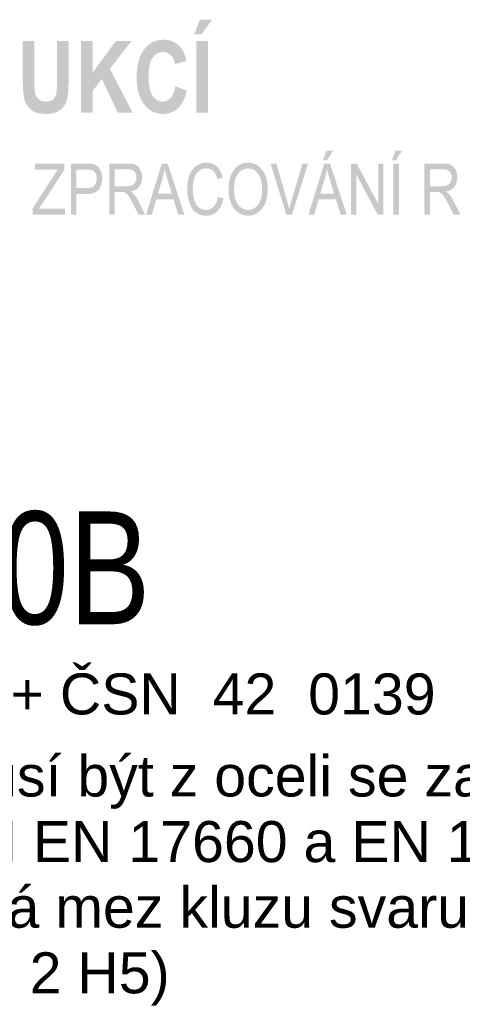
# Model space of a CAD drawing. Header units: millimetres. Extents: x 0 to 78750, y 0 to 63000.
# Tile 53 of 69: x 74658 to 76278, y 8632 to 12233. Entities that reach past the tile are written whole.
import ezdxf
from ezdxf.enums import TextEntityAlignment as Align

# ---------------------------------------------------------------- set-up
doc = ezdxf.new("R2010")
doc.units = ezdxf.units.MM
doc.header["$LTSCALE"] = 1000
doc.layers.add('AM_Testi', color=2, linetype='Continuous', lineweight=35)
doc.layers.add('Text obecně', color=7, linetype='Continuous')
doc.styles.add('ARIAL', font='arial.ttf')

msp = doc.modelspace()

# ---------------------------------------------------------------- hatches: boundary and pattern name
at = {"layer": 'Text obecně', "linetype": 'Continuous', "lineweight": -3, "transparency": 33554687}
h = msp.add_hatch(color=7, dxfattribs=at)
h.paths.add_polyline_path([(75304.4, 11892.6), (75304.4, 12155.1), (75346.8, 12155.1), (75346.8, 11892.6)], flags=16)
h.paths.add_polyline_path([(75297.5, 12179.1), (75317.4, 12232.7), (75362.4, 12232.7), (75323, 12179.1)], flags=16)
for points in [[(74669.8, 12155.1), (74712.2, 12155.1), (74712.2, 12012.9), (74712.2, 12008.6), (74712.2, 12004.8), (74712.2, 12000.9), (74712.3, 11997.4), (74712.3, 11994), (74712.4, 11990.8), (74712.5, 11987.7), (74712.6, 11985), (74712.7, 11982.2), (74712.8, 11979.9), (74712.9, 11977.5), (74713.1, 11975.5), (74713.2, 11973.5), (74713.4, 11971.9), (74713.6, 11970.3), (74713.8, 11969), (74714.5, 11965), (74715.6, 11961.3), (74716.8, 11957.7), (74718.4, 11954.5), (74720, 11951.2), (74722.1, 11948.4), (74724.2, 11945.6), (74726.7, 11943.1), (74728, 11941.9), (74729.4, 11940.8), (74730.8, 11939.8), (74732.3, 11938.9), (74733.8, 11938), (74735.5, 11937.2), (74737.1, 11936.4), (74738.8, 11935.8), (74740.6, 11935.2), (74742.5, 11934.7), (74744.3, 11934.3), (74746.3, 11934), (74748.3, 11933.7), (74750.4, 11933.5), (74752.5, 11933.4), (74754.7, 11933.4), (74757, 11933.4), (74759.1, 11933.5), (74761.2, 11933.7), (74763.2, 11933.9), (74765.1, 11934.2), (74767, 11934.7), (74768.8, 11935.1), (74770.5, 11935.7), (74772.2, 11936.3), (74773.8, 11937), (74775.3, 11937.7), (74776.8, 11938.6), (74778.2, 11939.4), (74779.5, 11940.4), (74780.8, 11941.4), (74781.9, 11942.6), (74784.2, 11944.9), (74786, 11947.5), (74787.9, 11950), (74789.2, 11952.9), (74790.6, 11955.7), (74791.5, 11958.8), (74792.5, 11961.9), (74792.9, 11965.2), (74793.2, 11966.9), (74793.4, 11968.9), (74793.6, 11970.8), (74793.7, 11973.1), (74793.9, 11975.3), (74794.1, 11977.8), (74794.2, 11980.3), (74794.3, 11983.1), (74794.4, 11985.9), (74794.5, 11989), (74794.6, 11992), (74794.7, 11995.4), (74794.7, 11998.7), (74794.8, 12002.3), (74794.8, 12005.9), (74794.8, 12009.8), (74794.8, 12155.1), (74837.2, 12155.1), (74837.2, 12017.2), (74837.2, 12011.3), (74837.2, 12005.8), (74837.1, 12000.4), (74837, 11995.3), (74836.9, 11990.3), (74836.7, 11985.7), (74836.6, 11981.1), (74836.3, 11976.9), (74836.1, 11972.7), (74835.9, 11969), (74835.6, 11965.2), (74835.3, 11961.9), (74835, 11958.6), (74834.6, 11955.8), (74834.2, 11952.9), (74833.8, 11950.5), (74832.9, 11945.6), (74831.7, 11941.1), (74830.5, 11936.6), (74828.9, 11932.5), (74827.3, 11928.3), (74825.3, 11924.6), (74823.4, 11920.9), (74821.1, 11917.5), (74818.8, 11914.2), (74816.1, 11911.1), (74813.4, 11908.1), (74810.3, 11905.4), (74807.2, 11902.8), (74803.7, 11900.4), (74800.3, 11898.1), (74796.4, 11896.1), (74794.5, 11895.1), (74792.4, 11894.3), (74790.3, 11893.4), (74788.1, 11892.6), (74785.8, 11891.9), (74783.5, 11891.3), (74781.1, 11890.6), (74778.6, 11890.2), (74776, 11889.7), (74773.4, 11889.3), (74770.7, 11888.9), (74767.9, 11888.7), (74765, 11888.4), (74762.1, 11888.3), (74759.1, 11888.2), (74756, 11888.2), (74752.2, 11888.2), (74748.7, 11888.3), (74745.2, 11888.4), (74741.9, 11888.7), (74738.6, 11889), (74735.5, 11889.4), (74732.4, 11889.8), (74729.6, 11890.3), (74726.7, 11890.9), (74724.1, 11891.5), (74721.5, 11892.2), (74719.1, 11893), (74716.7, 11893.9), (74714.5, 11894.8), (74712.3, 11895.7), (74710.4, 11896.8), (74706.5, 11899), (74703, 11901.5), (74699.5, 11904), (74696.5, 11906.8), (74693.4, 11909.6), (74690.7, 11912.8), (74688.1, 11915.9), (74685.8, 11919.4), (74683.6, 11922.9), (74681.7, 11926.4), (74679.8, 11930), (74678.3, 11933.6), (74676.9, 11937.2), (74675.8, 11941), (74674.7, 11944.7), (74673.9, 11948.5), (74673.4, 11951.3), (74673, 11954.5), (74672.5, 11957.6), (74672.1, 11961.1), (74671.7, 11964.6), (74671.4, 11968.4), (74671.1, 11972.2), (74670.8, 11976.4), (74670.6, 11980.6), (74670.4, 11985.1), (74670.2, 11989.6), (74670, 11994.4), (74669.9, 11999.2), (74669.8, 12004.4), (74669.8, 12009.6), (74669.8, 12015.1)], [(74882.5, 11892.6), (74882.5, 12155.1), (74924.9, 12155.1), (74924.9, 12038.5), (75010.6, 12155.1), (75067.6, 12155.1), (74988.4, 12052.8), (75071.9, 11892.6), (75017, 11892.6), (74959.2, 12015.8), (74924.9, 11971.8), (74924.9, 11892.6)], [(75228.2, 11989.2), (75269.4, 11973), (75268.2, 11967.6), (75266.8, 11962.6), (75265.4, 11957.5), (75263.9, 11952.9), (75262.3, 11948.2), (75260.5, 11943.8), (75258.7, 11939.5), (75256.8, 11935.5), (75254.8, 11931.5), (75252.6, 11927.8), (75250.5, 11924.2), (75248.1, 11920.9), (75245.8, 11917.6), (75243.2, 11914.6), (75240.7, 11911.7), (75237.9, 11909.1), (75235.2, 11906.4), (75232.2, 11904.1), (75229.3, 11901.9), (75226.2, 11899.9), (75223.1, 11898), (75219.8, 11896.3), (75216.5, 11894.7), (75213, 11893.4), (75209.5, 11892.1), (75205.8, 11891.1), (75202.1, 11890.1), (75198.3, 11889.5), (75194.4, 11888.8), (75190.4, 11888.5), (75186.4, 11888.2), (75182.1, 11888.2), (75176.9, 11888.2), (75171.9, 11888.7), (75166.9, 11889.3), (75162.1, 11890.4), (75157.4, 11891.5), (75152.8, 11893.2), (75148.3, 11894.9), (75144, 11897.1), (75139.7, 11899.3), (75135.6, 11902.1), (75131.6, 11904.9), (75127.8, 11908.2), (75123.9, 11911.6), (75120.3, 11915.5), (75116.7, 11919.4), (75113.4, 11923.9), (75110, 11928.3), (75107, 11933.2), (75104.1, 11938.1), (75101.6, 11943.3), (75099, 11948.6), (75096.9, 11954.3), (75094.8, 11960), (75093.2, 11966.1), (75091.5, 11972.2), (75090.2, 11978.7), (75088.9, 11985.2), (75088.1, 11992.2), (75087.3, 11999.1), (75086.8, 12006.4), (75086.4, 12013.7), (75086.4, 12021.5), (75086.4, 12029.7), (75086.8, 12037.4), (75087.3, 12045.1), (75088.1, 12052.4), (75089, 12059.7), (75090.2, 12066.5), (75091.5, 12073.3), (75093.2, 12079.7), (75094.9, 12086), (75097, 12091.9), (75099.1, 12097.8), (75101.6, 12103.3), (75104.2, 12108.7), (75107.1, 12113.7), (75110.1, 12118.7), (75113.5, 12123.2), (75116.9, 12127.8), (75120.5, 12131.7), (75124.2, 12135.7), (75128.1, 12139.1), (75132, 12142.5), (75136.2, 12145.3), (75140.4, 12148.1), (75144.8, 12150.4), (75149.3, 12152.7), (75154, 12154.4), (75158.7, 12156.1), (75163.7, 12157.2), (75168.7, 12158.3), (75173.9, 12158.9), (75179.2, 12159.5), (75184.7, 12159.5), (75189.5, 12159.5), (75194.1, 12159), (75198.7, 12158.6), (75203, 12157.7), (75207.4, 12156.8), (75211.5, 12155.5), (75215.7, 12154.1), (75219.6, 12152.4), (75223.5, 12150.6), (75227.2, 12148.4), (75230.9, 12146.1), (75234.3, 12143.5), (75237.8, 12140.8), (75241, 12137.7), (75244.2, 12134.6), (75247.2, 12131.1), (75249, 12129), (75250.7, 12126.6), (75252.4, 12124.3), (75254, 12121.8), (75255.5, 12119.2), (75257, 12116.4), (75258.4, 12113.6), (75259.8, 12110.6), (75261.1, 12107.6), (75262.3, 12104.4), (75263.6, 12101.1), (75264.7, 12097.6), (75265.8, 12094.2), (75266.8, 12090.5), (75267.8, 12086.8), (75268.7, 12082.8), (75226.8, 12070.2), (75226.3, 12072.8), (75225.7, 12075.2), (75225.1, 12077.6), (75224.4, 12079.9), (75223.7, 12082.2), (75222.9, 12084.3), (75222, 12086.5), (75221, 12088.5), (75220.1, 12090.5), (75219, 12092.4), (75217.9, 12094.2), (75216.7, 12096), (75215.4, 12097.7), (75214.1, 12099.3), (75212.7, 12101), (75211.3, 12102.4), (75209.8, 12103.9), (75208.2, 12105.2), (75206.7, 12106.5), (75205, 12107.6), (75203.4, 12108.7), (75201.7, 12109.6), (75200, 12110.6), (75198.2, 12111.3), (75196.4, 12112), (75194.5, 12112.6), (75192.6, 12113.1), (75190.7, 12113.5), (75188.7, 12113.9), (75186.7, 12114.1), (75184.7, 12114.2), (75182.5, 12114.2), (75179.6, 12114.2), (75176.8, 12113.9), (75174.1, 12113.6), (75171.4, 12112.9), (75168.8, 12112.3), (75166.3, 12111.3), (75163.8, 12110.3), (75161.4, 12109), (75159, 12107.7), (75156.8, 12106.1), (75154.6, 12104.4), (75152.5, 12102.5), (75150.4, 12100.5), (75148.4, 12098.2), (75146.5, 12095.9), (75144.6, 12093.3), (75142.8, 12090.7), (75141.2, 12087.6), (75139.7, 12084.6), (75138.3, 12081.2), (75136.9, 12077.8), (75135.8, 12073.9), (75134.7, 12070.1), (75133.8, 12065.8), (75132.8, 12061.6), (75132.2, 12057), (75131.5, 12052.3), (75131, 12047.3), (75130.6, 12042.2), (75130.3, 12036.7), (75130.1, 12031.3), (75130.1, 12025.4), (75130.1, 12019.2), (75130.3, 12013.4), (75130.6, 12007.6), (75131, 12002.3), (75131.5, 11997), (75132.1, 11992.1), (75132.8, 11987.2), (75133.7, 11982.8), (75134.6, 11978.4), (75135.7, 11974.4), (75136.8, 11970.4), (75138.2, 11966.9), (75139.5, 11963.3), (75141.1, 11960.2), (75142.7, 11957.1), (75144.4, 11954.5), (75146.2, 11951.9), (75148.2, 11949.6), (75150.1, 11947.2), (75152.1, 11945.3), (75154.2, 11943.3), (75156.4, 11941.6), (75158.6, 11940), (75160.9, 11938.7), (75163.2, 11937.3), (75165.7, 11936.3), (75168.2, 11935.4), (75170.8, 11934.7), (75173.4, 11934), (75176.1, 11933.7), (75178.8, 11933.4), (75181.7, 11933.4), (75183.8, 11933.4), (75185.8, 11933.6), (75187.9, 11933.8), (75189.8, 11934.2), (75191.8, 11934.6), (75193.7, 11935.3), (75195.6, 11935.9), (75197.4, 11936.7), (75199.2, 11937.6), (75201, 11938.6), (75202.7, 11939.7), (75204.4, 11940.9), (75206, 11942.2), (75207.6, 11943.7), (75209.2, 11945.2), (75210.8, 11946.8), (75212.3, 11948.5), (75213.7, 11950.4), (75215.1, 11952.4), (75216.4, 11954.5), (75217.7, 11956.7), (75218.9, 11959.1), (75220.1, 11961.5), (75221.2, 11964.2), (75222.3, 11966.8), (75223.3, 11969.7), (75224.3, 11972.6), (75225.2, 11975.7), (75226, 11978.8), (75226.8, 11982.2), (75227.6, 11985.6)], [(74705.9, 11519.1), (74705.9, 11542.1), (74782.8, 11662.2), (74784.9, 11665.4), (74786.9, 11668.3), (74788.9, 11671.3), (74790.9, 11674.1), (74792.8, 11676.9), (74794.7, 11679.4), (74796.6, 11682), (74798.4, 11684.4), (74714.6, 11684.4), (74714.6, 11706.6), (74822.1, 11706.6), (74822.1, 11684.4), (74737.8, 11554.5), (74728.7, 11541.2), (74824.5, 11541.2), (74824.5, 11519.1)], [(75384, 11584.9), (75403.8, 11578.6), (75403.1, 11574.8), (75402.1, 11571.2), (75401.2, 11567.6), (75400.1, 11564.2), (75399, 11560.9), (75397.8, 11557.7), (75396.5, 11554.6), (75395.1, 11551.7), (75393.7, 11548.8), (75392.2, 11546.1), (75390.6, 11543.4), (75388.9, 11540.9), (75387.2, 11538.5), (75385.3, 11536.2), (75383.4, 11534), (75381.4, 11532), (75379.4, 11530), (75377.2, 11528.2), (75375.1, 11526.5), (75372.8, 11524.9), (75370.6, 11523.4), (75368.2, 11522.2), (75365.8, 11520.9), (75363.4, 11519.9), (75360.9, 11518.9), (75358.3, 11518.2), (75355.7, 11517.4), (75353, 11516.9), (75350.3, 11516.4), (75347.5, 11516.2), (75344.7, 11515.9), (75341.7, 11515.9), (75338.7, 11515.9), (75335.8, 11516.1), (75332.9, 11516.3), (75330.2, 11516.7), (75327.4, 11517.1), (75324.8, 11517.7), (75322.2, 11518.2), (75319.8, 11519), (75317.3, 11519.8), (75315, 11520.7), (75312.6, 11521.7), (75310.5, 11522.9), (75308.3, 11524), (75306.2, 11525.4), (75304.2, 11526.7), (75302.3, 11528.3), (75300.4, 11529.8), (75298.6, 11531.5), (75296.8, 11533.2), (75295.1, 11535.1), (75293.5, 11537), (75291.9, 11539.1), (75290.4, 11541.1), (75288.9, 11543.4), (75287.5, 11545.6), (75286.1, 11548), (75284.8, 11550.4), (75283.6, 11553), (75282.4, 11555.6), (75281.3, 11558.3), (75280.2, 11561.1), (75279.2, 11564), (75278.2, 11566.9), (75277.3, 11569.9), (75276.4, 11572.9), (75275.7, 11575.9), (75274.9, 11579), (75274.3, 11582.1), (75273.7, 11585.1), (75273.2, 11588.3), (75272.7, 11591.4), (75272.3, 11594.6), (75272, 11597.8), (75271.7, 11601.1), (75271.5, 11604.3), (75271.4, 11607.6), (75271.2, 11610.9), (75271.2, 11614.3), (75271.2, 11617.9), (75271.4, 11621.5), (75271.5, 11625), (75271.8, 11628.5), (75272.1, 11631.9), (75272.5, 11635.2), (75272.9, 11638.5), (75273.5, 11641.7), (75274, 11644.9), (75274.7, 11648), (75275.4, 11651.1), (75276.3, 11654), (75277.1, 11657), (75278.1, 11659.8), (75279.1, 11662.7), (75280.2, 11665.4), (75281.3, 11668.1), (75282.5, 11670.7), (75283.8, 11673.2), (75285.1, 11675.6), (75286.5, 11678), (75288, 11680.3), (75289.4, 11682.5), (75291, 11684.6), (75292.6, 11686.7), (75294.3, 11688.6), (75296.1, 11690.5), (75297.9, 11692.2), (75299.7, 11694), (75301.7, 11695.5), (75303.6, 11697.1), (75305.7, 11698.5), (75307.7, 11699.9), (75309.9, 11701.2), (75312, 11702.4), (75314.1, 11703.5), (75316.3, 11704.5), (75318.5, 11705.4), (75320.8, 11706.3), (75323, 11707), (75325.3, 11707.7), (75327.6, 11708.3), (75330, 11708.8), (75332.3, 11709.1), (75334.7, 11709.5), (75337.2, 11709.7), (75339.6, 11709.8), (75342.1, 11709.8), (75344.9, 11709.8), (75347.6, 11709.6), (75350.3, 11709.4), (75352.9, 11708.9), (75355.5, 11708.5), (75358, 11707.8), (75360.4, 11707.2), (75362.8, 11706.3), (75365.2, 11705.4), (75367.4, 11704.2), (75369.7, 11703.1), (75371.8, 11701.8), (75374, 11700.4), (75376, 11698.9), (75378, 11697.3), (75379.9, 11695.5), (75381.9, 11693.7), (75383.6, 11691.7), (75385.4, 11689.8), (75387, 11687.6), (75388.7, 11685.5), (75390.1, 11683.1), (75391.6, 11680.8), (75393, 11678.3), (75394.3, 11675.7), (75395.5, 11673), (75396.7, 11670.3), (75397.7, 11667.5), (75398.8, 11664.6), (75399.7, 11661.5), (75400.6, 11658.4), (75401.3, 11655.2), (75381.8, 11649.4), (75381.1, 11652), (75380.4, 11654.4), (75379.7, 11656.8), (75378.9, 11659), (75378.1, 11661.2), (75377.2, 11663.2), (75376.3, 11665.2), (75375.4, 11667.1), (75374.4, 11669), (75373.4, 11670.7), (75372.4, 11672.4), (75371.3, 11673.9), (75370.2, 11675.4), (75369, 11676.7), (75367.9, 11678.1), (75366.6, 11679.2), (75365.4, 11680.4), (75364.1, 11681.4), (75362.8, 11682.4), (75361.3, 11683.3), (75359.9, 11684.2), (75358.5, 11684.9), (75357, 11685.6), (75355.4, 11686.2), (75353.9, 11686.8), (75352.2, 11687.2), (75350.6, 11687.7), (75348.9, 11688), (75347.1, 11688.3), (75345.3, 11688.4), (75343.5, 11688.6), (75341.7, 11688.6), (75339.5, 11688.6), (75337.4, 11688.4), (75335.3, 11688.2), (75333.4, 11687.9), (75331.4, 11687.6), (75329.5, 11687.1), (75327.6, 11686.6), (75325.8, 11686), (75324, 11685.3), (75322.2, 11684.5), (75320.5, 11683.7), (75318.9, 11682.7), (75317.3, 11681.8), (75315.7, 11680.6), (75314.2, 11679.5), (75312.7, 11678.2), (75311.3, 11676.9), (75309.9, 11675.5), (75308.6, 11674.1), (75307.4, 11672.6), (75306.1, 11671.1), (75305, 11669.4), (75303.9, 11667.8), (75302.8, 11666.1), (75301.8, 11664.3), (75300.9, 11662.5), (75300, 11660.6), (75299.2, 11658.7), (75298.4, 11656.7), (75297.7, 11654.6), (75297, 11652.6), (75296.4, 11650.4), (75295.2, 11646), (75294.3, 11641.6), (75293.5, 11637.2), (75292.9, 11632.7), (75292.3, 11628.2), (75292, 11623.6), (75291.7, 11619), (75291.7, 11614.4), (75291.7, 11611.4), (75291.8, 11608.5), (75291.9, 11605.6), (75292, 11602.8), (75292.2, 11600), (75292.5, 11597.3), (75292.7, 11594.6), (75293.1, 11592), (75293.4, 11589.4), (75293.9, 11586.9), (75294.3, 11584.4), (75294.8, 11582), (75295.4, 11579.6), (75296, 11577.2), (75296.6, 11574.9), (75297.3, 11572.7), (75298, 11570.5), (75298.8, 11568.4), (75299.6, 11566.3), (75300.4, 11564.3), (75301.3, 11562.4), (75302.3, 11560.6), (75303.3, 11558.8), (75304.4, 11557.1), (75305.5, 11555.4), (75306.7, 11553.9), (75307.8, 11552.4), (75309.1, 11551), (75310.4, 11549.6), (75311.8, 11548.4), (75313.1, 11547.1), (75314.6, 11546), (75316.1, 11544.9), (75317.6, 11544), (75319.1, 11543), (75320.6, 11542.2), (75322.1, 11541.3), (75323.7, 11540.7), (75325.3, 11540), (75326.9, 11539.4), (75328.5, 11538.9), (75330.1, 11538.5), (75331.7, 11538), (75333.3, 11537.8), (75335, 11537.5), (75336.7, 11537.3), (75338.4, 11537.2), (75340.1, 11537.2), (75342.2, 11537.2), (75344.2, 11537.4), (75346.2, 11537.6), (75348.1, 11538), (75350, 11538.3), (75351.9, 11538.9), (75353.7, 11539.5), (75355.5, 11540.2), (75357.2, 11541), (75358.9, 11541.9), (75360.6, 11542.8), (75362.2, 11544), (75363.8, 11545.1), (75365.3, 11546.4), (75366.9, 11547.7), (75368.3, 11549.2), (75369.8, 11550.7), (75371.1, 11552.4), (75372.4, 11554.1), (75373.6, 11556), (75374.8, 11557.8), (75375.9, 11559.9), (75377, 11561.9), (75378, 11564.1), (75379, 11566.4), (75379.8, 11568.8), (75380.7, 11571.2), (75381.4, 11573.8), (75382.2, 11576.4), (75382.8, 11579.2), (75383.4, 11581.9)], [(75634.1, 11519.1), (75576.2, 11706.6), (75597.6, 11706.6), (75636.6, 11570.4), (75637.8, 11566.3), (75638.8, 11562.3), (75639.9, 11558.4), (75640.9, 11554.5), (75641.9, 11550.7), (75642.8, 11547), (75643.7, 11543.3), (75644.5, 11539.7), (75646.2, 11547.4), (75648.2, 11555), (75650.2, 11562.7), (75652.6, 11570.4), (75693.1, 11706.6), (75713.4, 11706.6), (75654.6, 11519.1)], [(75870.9, 11519.1), (75870.9, 11706.6), (75891.2, 11706.6), (75970.1, 11559.3), (75970.1, 11706.6), (75989.1, 11706.6), (75989.1, 11519.1), (75968.8, 11519.1), (75889.9, 11666.3), (75889.9, 11519.1)]]:
    msp.add_hatch(color=7, dxfattribs=at).paths.add_polyline_path(points, flags=16)
h = msp.add_hatch(color=7, dxfattribs=at)
h.paths.add_polyline_path([(75714.8, 11519.1), (75772.5, 11706.6), (75793.9, 11706.6), (75855.2, 11519.1), (75832.6, 11519.1), (75815.2, 11575.8), (75752.3, 11575.8), (75735.9, 11519.1)], flags=16)
h.paths.add_polyline_path([(75758, 11595.9), (75809, 11595.9), (75793.3, 11648), (75792.4, 11651), (75791.5, 11653.8), (75790.7, 11656.6), (75789.9, 11659.3), (75789.2, 11662), (75788.5, 11664.6), (75787.7, 11667.1), (75787.1, 11669.6), (75786.4, 11672), (75785.8, 11674.3), (75785.2, 11676.6), (75784.7, 11678.7), (75784.1, 11680.9), (75783.6, 11682.9), (75783.1, 11684.9), (75782.7, 11686.8), (75781.9, 11682.3), (75781.1, 11677.9), (75780.2, 11673.4), (75779.2, 11668.9), (75778.2, 11664.4), (75777, 11659.9), (75775.9, 11655.5), (75774.6, 11651)])
h.paths.add_polyline_path([(75767.5, 11718.1), (75781, 11754), (75805.3, 11754), (75782.7, 11718.1)], flags=16)
h = msp.add_hatch(color=7, dxfattribs=at)
h.paths.add_polyline_path([(76025.8, 11519.1), (76025.8, 11706.6), (76045.7, 11706.6), (76045.7, 11519.1)], flags=16)
h.paths.add_polyline_path([(76019.9, 11718.1), (76033.3, 11754), (76057.6, 11754), (76035.1, 11718.1)], flags=16)
h = msp.add_hatch(color=7, dxfattribs=at)
h.paths.add_polyline_path([(74845.9, 11519.1), (74845.9, 11706.6), (74902.5, 11706.6), (74906.3, 11706.6), (74909.6, 11706.4), (74912.9, 11706.3), (74915.7, 11706.1), (74918.6, 11705.9), (74921, 11705.5), (74923.4, 11705.2), (74925.4, 11704.8), (74928.1, 11704.2), (74930.7, 11703.4), (74933.2, 11702.5), (74935.5, 11701.4), (74937.8, 11700.3), (74939.9, 11699), (74942, 11697.6), (74943.9, 11696), (74945.8, 11694.4), (74947.5, 11692.4), (74949.1, 11690.5), (74950.6, 11688.2), (74952.1, 11686), (74953.5, 11683.4), (74954.8, 11680.8), (74955.9, 11677.9), (74957.1, 11675), (74957.9, 11671.9), (74958.8, 11668.9), (74959.3, 11665.7), (74959.9, 11662.5), (74960.2, 11659.1), (74960.5, 11655.8), (74960.5, 11652.3), (74960.5, 11649.3), (74960.3, 11646.4), (74960.1, 11643.6), (74959.7, 11640.8), (74959.3, 11638), (74958.8, 11635.4), (74958.2, 11632.7), (74957.4, 11630.2), (74956.7, 11627.7), (74955.7, 11625.3), (74954.8, 11622.8), (74953.6, 11620.5), (74952.5, 11618.2), (74951.2, 11616.1), (74949.8, 11613.9), (74948.3, 11611.8), (74946.8, 11609.7), (74944.9, 11607.9), (74943.1, 11606.1), (74941, 11604.6), (74938.8, 11603), (74936.4, 11601.7), (74934, 11600.4), (74931.2, 11599.4), (74928.5, 11598.3), (74925.4, 11597.6), (74922.3, 11596.8), (74919, 11596.3), (74915.6, 11595.7), (74911.9, 11595.5), (74908.3, 11595.2), (74904.3, 11595.2), (74865.8, 11595.2), (74865.8, 11519.1)], flags=16)
h.paths.add_polyline_path([(74865.8, 11617.4), (74904.6, 11617.4), (74907, 11617.4), (74909.2, 11617.5), (74911.5, 11617.7), (74913.5, 11617.9), (74915.6, 11618.2), (74917.5, 11618.6), (74919.4, 11619.1), (74921.1, 11619.6), (74922.8, 11620.2), (74924.3, 11620.9), (74925.8, 11621.6), (74927.2, 11622.4), (74928.6, 11623.3), (74929.7, 11624.2), (74930.9, 11625.2), (74931.9, 11626.3), (74932.9, 11627.5), (74933.8, 11628.7), (74934.7, 11629.9), (74935.5, 11631.3), (74936.2, 11632.6), (74936.9, 11634.1), (74937.5, 11635.5), (74938, 11637.1), (74938.5, 11638.7), (74938.9, 11640.4), (74939.3, 11642.1), (74939.5, 11643.9), (74939.8, 11645.7), (74939.9, 11647.6), (74940, 11649.5), (74940, 11651.5), (74940, 11654.5), (74939.7, 11657.2), (74939.4, 11659.9), (74938.8, 11662.4), (74938.2, 11665), (74937.3, 11667.3), (74936.4, 11669.6), (74935.3, 11671.7), (74934.1, 11673.8), (74932.7, 11675.5), (74931.3, 11677.3), (74929.7, 11678.6), (74928.2, 11680), (74926.4, 11681), (74924.7, 11682.1), (74922.7, 11682.7), (74922.1, 11683), (74921.3, 11683.1), (74920.6, 11683.3), (74919.7, 11683.5), (74918.8, 11683.6), (74917.8, 11683.8), (74916.7, 11683.9), (74915.6, 11684), (74914.4, 11684.1), (74913.1, 11684.2), (74911.8, 11684.3), (74910.4, 11684.3), (74909, 11684.4), (74907.4, 11684.4), (74905.9, 11684.4), (74904.2, 11684.4), (74865.8, 11684.4)])
h = msp.add_hatch(color=7, dxfattribs=at)
h.paths.add_polyline_path([(74986.1, 11519.1), (74986.1, 11706.6), (75052.6, 11706.6), (75055.1, 11706.6), (75057.5, 11706.5), (75059.8, 11706.4), (75062, 11706.2), (75064.3, 11706.1), (75066.3, 11705.9), (75068.4, 11705.6), (75070.3, 11705.3), (75072.2, 11705), (75073.9, 11704.6), (75075.7, 11704.2), (75077.3, 11703.7), (75078.9, 11703.2), (75080.4, 11702.7), (75081.8, 11702.1), (75083.1, 11701.5), (75084.4, 11700.9), (75085.7, 11700.1), (75086.9, 11699.4), (75088.1, 11698.5), (75089.2, 11697.6), (75090.3, 11696.6), (75091.5, 11695.6), (75092.5, 11694.5), (75093.5, 11693.4), (75094.5, 11692.2), (75095.5, 11690.9), (75096.4, 11689.6), (75097.3, 11688.2), (75098.2, 11686.7), (75099, 11685.3), (75099.8, 11683.7), (75101.3, 11680.5), (75102.5, 11677.1), (75103.7, 11673.7), (75104.5, 11670.2), (75105.2, 11666.7), (75105.6, 11663), (75106, 11659.3), (75106, 11655.4), (75106, 11652.9), (75105.9, 11650.5), (75105.7, 11648.1), (75105.4, 11645.8), (75105.1, 11643.5), (75104.6, 11641.3), (75104.1, 11639.1), (75103.4, 11637), (75102.8, 11634.9), (75102, 11632.9), (75101.2, 11630.9), (75100.2, 11629), (75099.2, 11627.1), (75098.1, 11625.3), (75097, 11623.5), (75095.7, 11621.8), (75094.4, 11620.1), (75092.9, 11618.5), (75091.5, 11616.9), (75089.8, 11615.5), (75088.2, 11614.2), (75086.4, 11612.9), (75084.5, 11611.7), (75082.5, 11610.6), (75080.6, 11609.5), (75078.4, 11608.6), (75076.2, 11607.6), (75073.9, 11606.9), (75071.5, 11606.1), (75069, 11605.5), (75066.5, 11604.8), (75063.8, 11604.4), (75065.7, 11603.2), (75067.5, 11602), (75069.2, 11600.8), (75070.7, 11599.7), (75072.2, 11598.5), (75073.5, 11597.4), (75074.7, 11596.2), (75075.8, 11595), (75077.9, 11592.5), (75080, 11589.7), (75082.2, 11586.9), (75084.2, 11583.8), (75086.3, 11580.7), (75088.3, 11577.3), (75090.2, 11573.8), (75092.2, 11570.1), (75118.1, 11519.1), (75093.3, 11519.1), (75073.5, 11558.1), (75071.3, 11562.3), (75069.3, 11566), (75067.4, 11569.7), (75065.6, 11573), (75063.8, 11576.2), (75062.2, 11578.9), (75060.6, 11581.7), (75059.2, 11583.9), (75057.8, 11586.1), (75056.4, 11588), (75055.1, 11590), (75053.8, 11591.5), (75052.6, 11593.1), (75051.4, 11594.3), (75050.2, 11595.6), (75049.1, 11596.5), (75046.9, 11598.3), (75044.6, 11599.5), (75042.4, 11600.8), (75040, 11601.5), (75039.2, 11601.7), (75038.1, 11601.9), (75037, 11602), (75035.6, 11602.2), (75034.2, 11602.3), (75032.6, 11602.3), (75030.9, 11602.4), (75029, 11602.4), (75006, 11602.4), (75006, 11519.1)], flags=16)
h.paths.add_polyline_path([(75006, 11623.8), (75048.6, 11623.8), (75052, 11623.8), (75055.1, 11624), (75058.1, 11624.3), (75060.8, 11624.7), (75063.4, 11625.1), (75065.7, 11625.8), (75068, 11626.5), (75069.9, 11627.3), (75071.8, 11628.2), (75073.5, 11629.3), (75075.2, 11630.5), (75076.7, 11631.9), (75078.1, 11633.3), (75079.3, 11635), (75080.6, 11636.7), (75081.6, 11638.6), (75082.6, 11640.5), (75083.3, 11642.5), (75084.1, 11644.6), (75084.6, 11646.7), (75085.1, 11648.8), (75085.3, 11650.9), (75085.6, 11653.1), (75085.6, 11655.4), (75085.6, 11657.1), (75085.4, 11658.7), (75085.3, 11660.2), (75085.1, 11661.8), (75084.8, 11663.3), (75084.5, 11664.7), (75084.1, 11666.1), (75083.6, 11667.5), (75083.1, 11668.9), (75082.5, 11670.2), (75081.9, 11671.5), (75081.2, 11672.7), (75080.5, 11673.9), (75079.7, 11675.1), (75078.8, 11676.2), (75077.8, 11677.3), (75076.9, 11678.3), (75075.8, 11679.3), (75074.7, 11680.2), (75073.4, 11681), (75072.2, 11681.8), (75070.8, 11682.5), (75069.4, 11683.2), (75067.9, 11683.7), (75066.4, 11684.2), (75064.7, 11684.6), (75063, 11685), (75061.2, 11685.3), (75059.4, 11685.6), (75057.5, 11685.7), (75055.5, 11685.8), (75053.4, 11685.8), (75006, 11685.8)])
h = msp.add_hatch(color=7, dxfattribs=at)
h.paths.add_polyline_path([(75120.7, 11519.1), (75178.4, 11706.6), (75199.9, 11706.6), (75261.1, 11519.1), (75238.5, 11519.1), (75221.2, 11575.8), (75158.2, 11575.8), (75141.8, 11519.1)], flags=16)
h.paths.add_polyline_path([(75164, 11595.9), (75214.9, 11595.9), (75199.2, 11648), (75198.3, 11651), (75197.5, 11653.8), (75196.7, 11656.6), (75195.9, 11659.3), (75195.1, 11662), (75194.4, 11664.6), (75193.7, 11667.1), (75193, 11669.6), (75192.4, 11672), (75191.8, 11674.3), (75191.2, 11676.6), (75190.6, 11678.7), (75190.1, 11680.9), (75189.6, 11682.9), (75189.1, 11684.9), (75188.6, 11686.8), (75187.9, 11682.3), (75187, 11677.9), (75186.1, 11673.4), (75185.1, 11668.9), (75184.1, 11664.4), (75183, 11659.9), (75181.8, 11655.5), (75180.6, 11651)])
h = msp.add_hatch(color=7, dxfattribs=at)
h.paths.add_polyline_path([(75422.4, 11610.4), (75422.4, 11616.2), (75422.7, 11621.7), (75423, 11627.3), (75423.6, 11632.5), (75424.3, 11637.7), (75425.2, 11642.5), (75426.1, 11647.4), (75427.4, 11652), (75428.6, 11656.5), (75430.2, 11660.8), (75431.8, 11665), (75433.7, 11669), (75435.5, 11672.9), (75437.7, 11676.5), (75439.9, 11680.2), (75442.4, 11683.4), (75444.9, 11686.7), (75447.6, 11689.6), (75450.3, 11692.5), (75453.2, 11695), (75456.1, 11697.5), (75459.1, 11699.5), (75462.2, 11701.6), (75465.4, 11703.2), (75468.6, 11704.9), (75472.1, 11706.1), (75475.5, 11707.4), (75479.1, 11708.2), (75482.7, 11709), (75486.5, 11709.4), (75490.3, 11709.8), (75494.2, 11709.8), (75496.8, 11709.8), (75499.3, 11709.7), (75501.9, 11709.5), (75504.4, 11709.1), (75506.8, 11708.7), (75509.2, 11708.1), (75511.6, 11707.5), (75514, 11706.7), (75516.3, 11706), (75518.6, 11705), (75520.9, 11704), (75523.1, 11702.9), (75525.3, 11701.7), (75527.4, 11700.4), (75529.6, 11699), (75531.7, 11697.4), (75533.8, 11695.9), (75535.7, 11694.2), (75537.7, 11692.5), (75539.5, 11690.6), (75541.4, 11688.8), (75543.1, 11686.8), (75544.8, 11684.8), (75546.4, 11682.6), (75548, 11680.4), (75549.4, 11678.1), (75550.9, 11675.8), (75552.2, 11673.3), (75553.6, 11670.9), (75554.8, 11668.3), (75556, 11665.6), (75557.1, 11662.9), (75558.2, 11660.1), (75559.2, 11657.2), (75560.1, 11654.4), (75560.9, 11651.4), (75561.8, 11648.4), (75562.4, 11645.4), (75563.1, 11642.3), (75563.7, 11639.2), (75564.2, 11636.1), (75564.6, 11632.8), (75565, 11629.6), (75565.3, 11626.3), (75565.6, 11622.9), (75565.7, 11619.5), (75565.9, 11616.1), (75565.9, 11612.6), (75565.9, 11609), (75565.7, 11605.5), (75565.6, 11602.1), (75565.3, 11598.7), (75565, 11595.3), (75564.6, 11592), (75564.1, 11588.7), (75563.6, 11585.6), (75563, 11582.4), (75562.3, 11579.3), (75561.5, 11576.2), (75560.7, 11573.2), (75559.8, 11570.2), (75558.8, 11567.3), (75557.8, 11564.4), (75556.6, 11561.6), (75555.5, 11558.7), (75554.2, 11556.1), (75553, 11553.5), (75551.6, 11551), (75550.2, 11548.5), (75548.7, 11546.2), (75547.1, 11543.9), (75545.5, 11541.8), (75543.9, 11539.7), (75542.1, 11537.7), (75540.4, 11535.7), (75538.5, 11534), (75536.6, 11532.2), (75534.6, 11530.5), (75532.7, 11528.9), (75530.5, 11527.5), (75528.4, 11526), (75526.3, 11524.8), (75524.1, 11523.5), (75521.9, 11522.4), (75519.7, 11521.3), (75517.5, 11520.4), (75515.3, 11519.5), (75513, 11518.8), (75510.7, 11518.1), (75508.4, 11517.5), (75506.1, 11517), (75503.7, 11516.6), (75501.4, 11516.3), (75499, 11516.1), (75496.6, 11515.9), (75494.1, 11515.9), (75491.5, 11515.9), (75488.9, 11516.1), (75486.3, 11516.3), (75483.8, 11516.7), (75481.3, 11517.1), (75478.9, 11517.7), (75476.4, 11518.3), (75474.1, 11519.1), (75471.7, 11519.9), (75469.4, 11520.9), (75467.1, 11521.9), (75464.9, 11523.1), (75462.6, 11524.3), (75460.5, 11525.7), (75458.3, 11527.1), (75456.2, 11528.7), (75454.2, 11530.3), (75452.2, 11532), (75450.2, 11533.8), (75448.4, 11535.7), (75446.6, 11537.6), (75444.9, 11539.6), (75443.2, 11541.6), (75441.6, 11543.8), (75440, 11546), (75438.6, 11548.3), (75437.1, 11550.6), (75435.8, 11553.1), (75434.4, 11555.6), (75433.2, 11558.2), (75432, 11560.8), (75431, 11563.6), (75429.9, 11566.4), (75429, 11569.2), (75428, 11572), (75427.2, 11574.8), (75426.4, 11577.7), (75425.7, 11580.5), (75425.1, 11583.4), (75424.5, 11586.4), (75424, 11589.3), (75423.6, 11592.2), (75423.2, 11595.2), (75422.9, 11598.2), (75422.6, 11601.2), (75422.5, 11604.3), (75422.4, 11607.3)], flags=16)
h.paths.add_polyline_path([(75442.8, 11610.1), (75442.8, 11605.8), (75443.1, 11601.8), (75443.3, 11597.8), (75443.8, 11594), (75444.2, 11590.2), (75444.9, 11586.7), (75445.6, 11583.1), (75446.5, 11579.8), (75447.4, 11576.5), (75448.5, 11573.3), (75449.7, 11570.2), (75451, 11567.3), (75452.4, 11564.5), (75454, 11561.8), (75455.6, 11559.1), (75457.4, 11556.7), (75459.2, 11554.3), (75461.2, 11552.1), (75463.1, 11550), (75465.2, 11548.2), (75467.2, 11546.3), (75469.4, 11544.8), (75471.6, 11543.3), (75473.9, 11542.1), (75476.2, 11540.9), (75478.6, 11539.9), (75481, 11539), (75483.5, 11538.4), (75486, 11537.8), (75488.6, 11537.5), (75491.3, 11537.2), (75494, 11537.2), (75496.8, 11537.2), (75499.5, 11537.5), (75502.2, 11537.8), (75504.7, 11538.4), (75507.3, 11539.1), (75509.7, 11540), (75512.1, 11540.9), (75514.4, 11542.1), (75516.8, 11543.4), (75518.9, 11544.9), (75521.1, 11546.4), (75523.2, 11548.3), (75525.2, 11550.1), (75527.2, 11552.3), (75529.1, 11554.4), (75530.9, 11556.9), (75532.7, 11559.4), (75534.3, 11562.1), (75535.9, 11564.8), (75537.2, 11567.8), (75538.6, 11570.7), (75539.7, 11574), (75540.9, 11577.2), (75541.8, 11580.7), (75542.7, 11584.2), (75543.4, 11587.9), (75544, 11591.7), (75544.5, 11595.7), (75544.9, 11599.7), (75545.2, 11604), (75545.4, 11608.2), (75545.4, 11612.8), (75545.4, 11615.6), (75545.3, 11618.4), (75545.2, 11621.2), (75545, 11623.8), (75544.8, 11626.5), (75544.5, 11629.1), (75544.2, 11631.7), (75543.8, 11634.2), (75543.5, 11636.7), (75543, 11639.1), (75542.5, 11641.5), (75541.9, 11643.8), (75541.3, 11646.1), (75540.7, 11648.3), (75540, 11650.6), (75539.2, 11652.7), (75538.4, 11654.8), (75537.6, 11656.8), (75536.7, 11658.9), (75535.7, 11660.8), (75534.8, 11662.6), (75533.7, 11664.4), (75532.7, 11666.2), (75531.6, 11667.8), (75530.4, 11669.5), (75529.2, 11671), (75528, 11672.6), (75526.7, 11674), (75525.4, 11675.4), (75524, 11676.7), (75522.6, 11678), (75521.1, 11679.2), (75519.6, 11680.3), (75518.1, 11681.4), (75516.5, 11682.4), (75514.9, 11683.3), (75513.4, 11684.1), (75511.7, 11684.9), (75510.1, 11685.6), (75508.4, 11686.2), (75506.8, 11686.8), (75505, 11687.2), (75503.3, 11687.7), (75501.6, 11688), (75499.8, 11688.3), (75498, 11688.4), (75496.2, 11688.6), (75494.3, 11688.6), (75491.7, 11688.6), (75489.1, 11688.3), (75486.6, 11688), (75484.1, 11687.4), (75481.7, 11686.9), (75479.3, 11686), (75477, 11685.2), (75474.7, 11684), (75472.4, 11682.9), (75470.3, 11681.5), (75468.1, 11680.1), (75466, 11678.4), (75463.9, 11676.7), (75461.9, 11674.7), (75459.9, 11672.7), (75458, 11670.5), (75456.1, 11668.2), (75454.5, 11665.6), (75452.8, 11662.9), (75451.4, 11659.9), (75450, 11656.9), (75448.8, 11653.5), (75447.6, 11650.1), (75446.6, 11646.3), (75445.7, 11642.5), (75445, 11638.4), (75444.3, 11634.2), (75443.8, 11629.7), (75443.3, 11625.2), (75443.1, 11620.3), (75442.8, 11615.4)])
h = msp.add_hatch(color=7, dxfattribs=at)
h.paths.add_polyline_path([(76139.1, 11519.1), (76139.1, 11706.6), (76205.6, 11706.6), (76208.1, 11706.6), (76210.5, 11706.5), (76212.9, 11706.4), (76215.1, 11706.2), (76217.3, 11706.1), (76219.3, 11705.9), (76221.4, 11705.6), (76223.3, 11705.3), (76225.2, 11705), (76226.9, 11704.6), (76228.7, 11704.2), (76230.3, 11703.7), (76231.9, 11703.2), (76233.4, 11702.7), (76234.8, 11702.1), (76236.1, 11701.5), (76237.4, 11700.9), (76238.7, 11700.1), (76239.9, 11699.4), (76241.1, 11698.5), (76242.3, 11697.6), (76243.4, 11696.6), (76244.5, 11695.6), (76245.5, 11694.5), (76246.5, 11693.4), (76247.5, 11692.2), (76248.5, 11690.9), (76249.4, 11689.6), (76250.3, 11688.2), (76251.2, 11686.7), (76252, 11685.3), (76252.8, 11683.7), (76254.4, 11680.5), (76255.5, 11677.1), (76256.7, 11673.7), (76257.5, 11670.2), (76258.3, 11666.7), (76258.6, 11663), (76259, 11659.3), (76259, 11655.4), (76259, 11652.9), (76258.9, 11650.5), (76258.7, 11648.1), (76258.4, 11645.8), (76258.1, 11643.5), (76257.6, 11641.3), (76257.1, 11639.1), (76256.5, 11637), (76255.8, 11634.9), (76255, 11632.9), (76254.2, 11630.9), (76253.2, 11629), (76252.3, 11627.1), (76251.1, 11625.3), (76250, 11623.5), (76248.7, 11621.8), (76247.4, 11620.1), (76245.9, 11618.5), (76244.5, 11616.9), (76242.8, 11615.5), (76241.2, 11614.2), (76239.4, 11612.9), (76237.6, 11611.7), (76235.6, 11610.6), (76233.6, 11609.5), (76231.4, 11608.6), (76229.2, 11607.6), (76226.9, 11606.9), (76224.5, 11606.1), (76222, 11605.5), (76219.5, 11604.8), (76216.8, 11604.4), (76218.8, 11603.2), (76220.5, 11602), (76222.2, 11600.8), (76223.7, 11599.7), (76225.2, 11598.5), (76226.5, 11597.4), (76227.7, 11596.2), (76228.8, 11595), (76230.9, 11592.5), (76233, 11589.7), (76235.2, 11586.9), (76237.2, 11583.8), (76239.3, 11580.7), (76241.3, 11577.3), (76243.3, 11573.8), (76245.2, 11570.1), (76271.2, 11519.1), (76246.3, 11519.1), (76226.5, 11558.1), (76224.3, 11562.3), (76222.3, 11566), (76220.4, 11569.7), (76218.6, 11573), (76216.8, 11576.2), (76215.2, 11578.9), (76213.6, 11581.7), (76212.2, 11583.9), (76210.8, 11586.1), (76209.4, 11588), (76208.1, 11590), (76206.9, 11591.5), (76205.6, 11593.1), (76204.4, 11594.3), (76203.2, 11595.6), (76202.1, 11596.5), (76199.9, 11598.3), (76197.6, 11599.5), (76195.4, 11600.8), (76193.1, 11601.5), (76192.2, 11601.7), (76191.1, 11601.9), (76190, 11602), (76188.6, 11602.2), (76187.2, 11602.3), (76185.6, 11602.3), (76183.9, 11602.4), (76182, 11602.4), (76159, 11602.4), (76159, 11519.1)], flags=16)
h.paths.add_polyline_path([(76159, 11623.8), (76201.7, 11623.8), (76205, 11623.8), (76208.1, 11624), (76211.1, 11624.3), (76213.8, 11624.7), (76216.4, 11625.1), (76218.7, 11625.8), (76221, 11626.5), (76222.9, 11627.3), (76224.8, 11628.2), (76226.5, 11629.3), (76228.2, 11630.5), (76229.7, 11631.9), (76231.1, 11633.3), (76232.4, 11635), (76233.6, 11636.7), (76234.6, 11638.6), (76235.6, 11640.5), (76236.3, 11642.5), (76237.1, 11644.6), (76237.6, 11646.7), (76238.1, 11648.8), (76238.3, 11650.9), (76238.6, 11653.1), (76238.6, 11655.4), (76238.6, 11657.1), (76238.4, 11658.7), (76238.3, 11660.2), (76238.1, 11661.8), (76237.8, 11663.3), (76237.5, 11664.7), (76237.1, 11666.1), (76236.6, 11667.5), (76236.2, 11668.9), (76235.5, 11670.2), (76235, 11671.5), (76234.2, 11672.7), (76233.5, 11673.9), (76232.7, 11675.1), (76231.8, 11676.2), (76230.8, 11677.3), (76229.9, 11678.3), (76228.8, 11679.3), (76227.7, 11680.2), (76226.4, 11681), (76225.2, 11681.8), (76223.8, 11682.5), (76222.4, 11683.2), (76220.9, 11683.7), (76219.4, 11684.2), (76217.7, 11684.6), (76216, 11685), (76214.2, 11685.3), (76212.4, 11685.6), (76210.5, 11685.7), (76208.5, 11685.8), (76206.5, 11685.8), (76159, 11685.8)])

# ---------------------------------------------------------------- texts
at = {"layer": 'AM_Testi', "color": 7, "linetype": 'Continuous', "lineweight": 35, "transparency": 33554687, "style": 'ARIAL', "width": 0.775931}
msp.add_text('B 500B', height=412.5, dxfattribs=at).set_placement((73671.1, 10021.7), (75136.4, 10021.7), align=Align.FIT)
at = {"layer": 'AM_Testi', "color": 7, "linetype": 'Continuous', "lineweight": 5, "transparency": 33554687, "style": 'ARIAL'}
for s, width, p, p2 in [('Dle ČSN  EN  10080 + ČSN  42  0139 ', 1.000784, (72645.2, 9691.7), (76238.2, 9691.7)), ('Svařovaná výztuž musí být z oceli se zaručenou svařitelnosti ', 1.000829, (72645.2, 9391.7), (78340.2, 9391.7)), ('a prováděna dle ČSN EN 17660 a EN 10080', 1.000833, (72645.2, 9151.7), (76803.4, 9151.7)), ('Zaručená požadovaná mez kluzu svaru je 380 MPa ', 1.000826, (72645.2, 8911.7), (77478.6, 8911.7)), ('(Elektroda: E38 3 B 4 2 H5)', 1.000704, (72645.2, 8671.7), (75207.2, 8671.7))]:
    msp.add_text(s, height=150, dxfattribs=dict(at, width=width)).set_placement(p, p2, align=Align.FIT)

doc.saveas('drawing.dxf')
